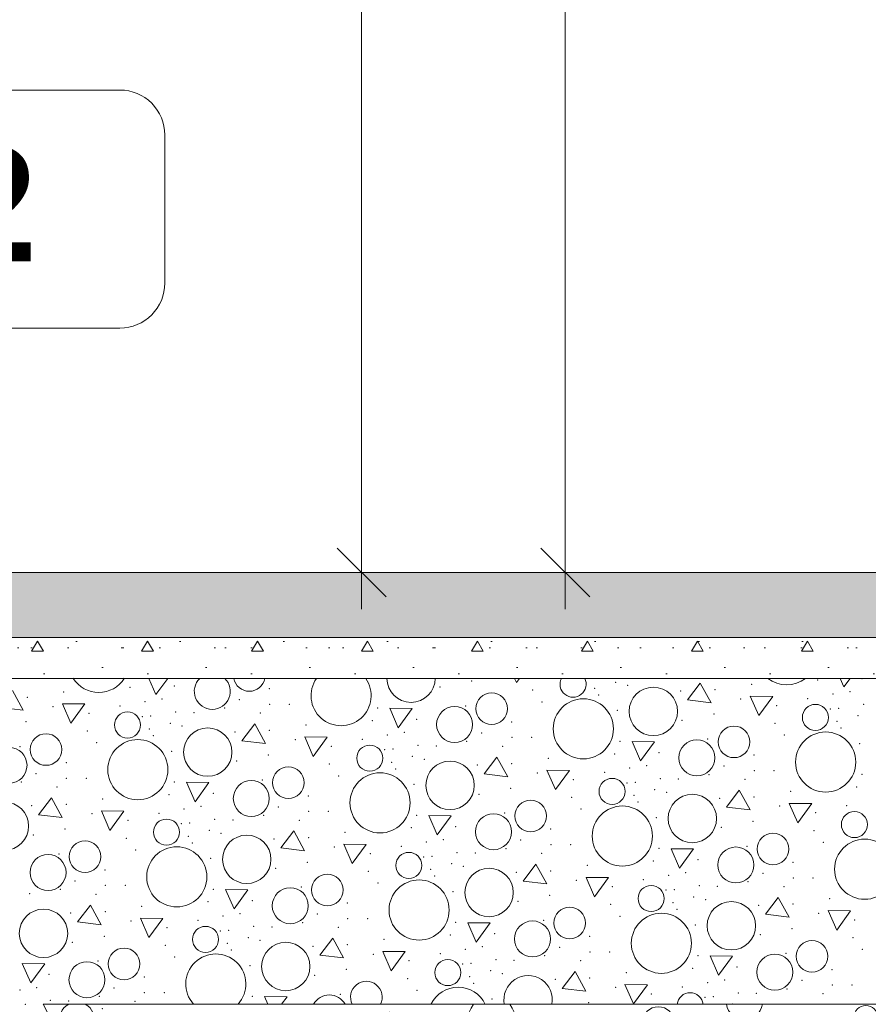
# Model space of a CAD drawing. Header units: millimetres. Extents: x -12989 to 381814, y -50461 to 30884.
# Tile 11 of 111: x 361834 to 362875, y -46511 to -45302. Entities that reach past the tile are written whole.
import ezdxf

# ---------------------------------------------------------------- set-up
doc = ezdxf.new("R2010")
doc.units = ezdxf.units.MM
doc.header["$MEASUREMENT"] = 0
doc.linetypes.add('Wipeout_Contour', pattern=[1000, 0, -1000])
for name, color, linetype in [('A_OZN_ODNOSNIKI', 7, 'Continuous'), ('A_WYPEŁNIENIA RYSUNKI', 7, 'Continuous'), ('Nowe_A__STROPY', 7, 'Continuous'), ('Nowe_A_WYM', 7, 'Continuous')]:
    doc.layers.add(name, color=color, linetype=linetype)
for name, color, linetype, lineweight in [('A_OZN_ODNOSNIKI_Nr_pióra__6', 7, 'Continuous', 13), ('A_OZN_ODNOSNIKI_Nr_pióra__85', 7, 'Continuous', 13), ('A_WYPEŁNIENIA RYSUNKI_Nr_pióra__18', 9, 'Continuous', 13), ('Nowe_A__STROPY_Nr_pióra__69', 7, 'Continuous', 13), ('Nowe_A_WYM_Nr_pióra__1', 7, 'Continuous', 13), ('Nowe_A_WYM_Nr_pióra__45', 7, 'Continuous', 15), ('Nowe_A_WYM_Nr_pióra__85', 7, 'Continuous', 13)]:
    doc.layers.add(name, color=color, linetype=linetype, lineweight=lineweight)
for name, color, linetype, lineweight, true_color in [('A_WYPEŁNIENIA RYSUNKI_Nr_pióra__242', 7, 'Continuous', 13, 0xa7a7a7), ('Nowe_A__STROPY_Nr_pióra__169', 7, 'Continuous', 5, 0x6a6a6a), ('Nowe_A__STROPY_Nr_pióra__178', 7, 'Continuous', 5, 0x6a6a6a)]:
    doc.layers.add(name, color=color, linetype=linetype, lineweight=lineweight, true_color=true_color)
doc.styles.add('STYL_AUTOMATYCZNY_4', font='arial.ttf')
doc.styles.add('STYL_AUTOMATYCZNY_5', font='arial.ttf')
doc.dimstyles.new('STYL_AUTOMATYCZNY__2', dxfattribs={"dimtxt": 139.999998, "dimasz": 57, "dimexe": 0.18, "dimexo": 0.0625, "dimgap": 0, "dimtad": 1, "dimdec": 0, "dimlfac": 0.1, "dimzin": 0, "dimdsep": 46, "dimtxsty": 'STYL_AUTOMATYCZNY_4', "dimblk": 'ARROWHEAD_6', "dimblk1": 'ARROWHEAD_6', "dimblk2": 'ARROWHEAD_6', "dimcen": 0.09, "dimse1": 1, "dimse2": 1, "dimclrd": 7, "dimclre": 7, "dimclrt": 7, "dimadec": 0, "dimazin": 0, "dimtfac": 1, "dimtdec": 4, "dimtmove": 0, "dimatfit": 3, "dimfxl": 0, "dimtolj": 1, "dimtzin": 0, "dimarcsym": 0})

# ---------------------------------------------------------------- blocks, each defined once
blk = doc.blocks.new('*X25', base_point=(363535.4, -45960.6))
at = {"layer": 'Nowe_A__STROPY_Nr_pióra__178', "color": 251, "linetype": 'Continuous', "lineweight": 5, "true_color": 0x6a6a6a}
for p, q in [((361992.3, -46110.6), (362000.9, -46130.4)), ((362000.9, -46130.4), (362015.3, -46110.6)), ((362441.1, -46110.6), (362443.3, -46115.5)), ((362443.3, -46115.5), (362446.9, -46110.6)), ((362840.6, -46110.6), (362845.1, -46121.1)), ((362845.1, -46121.1), (362852.8, -46110.6)), ((362668.9, -46116.3), (362653.2, -46137)), ((362682.1, -46140.5), (362668.9, -46116.3)), ((361837.9, -46149.8), (361824.7, -46125.6)), ((362730.3, -46132.4), (362740.7, -46156.3)), ((362757.8, -46132.7), (362730.3, -46132.4)), ((362740.7, -46156.3), (362757.8, -46132.7)), ((361808.9, -46146.3), (361837.9, -46149.8)), ((361886, -46141.7), (361896.4, -46165.6)), ((361913.5, -46142), (361886, -46141.7)), ((361896.4, -46165.6), (361913.5, -46142)), ((362287.9, -46147.3), (362298.3, -46171.2)), ((362315.4, -46147.6), (362287.9, -46147.3)), ((362653.2, -46137), (362682.1, -46140.5)), ((362298.3, -46171.2), (362315.4, -46147.6)), ((362122.1, -46166.4), (362106.3, -46187.1)), ((362135.2, -46190.5), (362122.1, -46166.4)), ((362183.4, -46182.5), (362193.8, -46206.4)), ((362210.9, -46182.8), (362183.4, -46182.5)), ((362193.8, -46206.4), (362210.9, -46182.8)), ((362106.3, -46187.1), (362135.2, -46190.5)), ((362585.3, -46188.1), (362595.7, -46211.9)), ((362612.8, -46188.3), (362585.3, -46188.1)), ((362595.7, -46211.9), (362612.8, -46188.3)), ((362419.4, -46207.1), (362403.7, -46227.8)), ((362432.6, -46231.3), (362419.4, -46207.1)), ((362403.7, -46227.8), (362432.6, -46231.3)), ((362480.8, -46223.2), (362491.2, -46247.1)), ((362508.3, -46223.5), (362480.8, -46223.2)), ((362491.2, -46247.1), (362508.3, -46223.5)), ((362038.4, -46238.1), (362048.8, -46262)), ((362065.9, -46238.4), (362038.4, -46238.1)), ((362048.8, -46262), (362065.9, -46238.4)), ((362716.8, -46247.9), (362701.1, -46268.6)), ((362730, -46272), (362716.8, -46247.9)), ((361872.6, -46257.2), (361856.8, -46277.9)), ((361885.7, -46281.3), (361872.6, -46257.2)), ((362778.2, -46264), (362788.5, -46287.9)), ((362805.7, -46264.3), (362778.2, -46264)), ((362788.5, -46287.9), (362805.7, -46264.3)), ((361856.8, -46277.9), (361885.7, -46281.3)), ((361933.9, -46273.3), (361944.3, -46297.2)), ((361961.4, -46273.6), (361933.9, -46273.3)), ((361944.3, -46297.2), (361961.4, -46273.6)), ((362335.8, -46278.9), (362346.2, -46302.7)), ((362363.3, -46279.1), (362335.8, -46278.9)), ((362346.2, -46302.7), (362363.3, -46279.1)), ((362701.1, -46268.6), (362730, -46272)), ((362169.9, -46297.9), (362154.2, -46318.7)), ((362183.1, -46322.1), (362169.9, -46297.9)), ((362231.3, -46314.1), (362241.7, -46337.9)), ((362258.8, -46314.3), (362231.3, -46314.1)), ((362241.7, -46337.9), (362258.8, -46314.3)), ((362154.2, -46318.7), (362183.1, -46322.1)), ((362633.1, -46319.6), (362643.5, -46343.5)), ((362660.6, -46319.9), (362633.1, -46319.6)), ((362643.5, -46343.5), (362660.6, -46319.9)), ((362467.3, -46338.7), (362451.6, -46359.4)), ((362480.5, -46362.8), (362467.3, -46338.7)), ((362451.6, -46359.4), (362480.5, -46362.8)), ((362528.7, -46354.8), (362539.1, -46378.7)), ((362556.2, -46355.1), (362528.7, -46354.8)), ((362539.1, -46378.7), (362556.2, -46355.1)), ((362086.3, -46369.7), (362096.7, -46393.5)), ((362113.8, -46370), (362086.3, -46369.7)), ((362096.7, -46393.5), (362113.8, -46370)), ((361920.4, -46388.8), (361904.7, -46409.5)), ((361933.6, -46412.9), (361920.4, -46388.8)), ((362764.7, -46379.4), (362748.9, -46400.1)), ((362777.9, -46403.6), (362764.7, -46379.4)), ((362748.9, -46400.1), (362777.9, -46403.6)), ((362826, -46395.5), (362836.4, -46419.4)), ((362853.5, -46395.8), (362826, -46395.5)), ((362836.4, -46419.4), (362853.5, -46395.8)), ((361904.7, -46409.5), (361933.6, -46412.9)), ((361981.8, -46404.9), (361992.2, -46428.7)), ((362009.3, -46405.1), (361981.8, -46404.9)), ((361992.2, -46428.7), (362009.3, -46405.1)), ((362383.6, -46410.4), (362394, -46434.3)), ((362411.1, -46410.7), (362383.6, -46410.4)), ((362394, -46434.3), (362411.1, -46410.7)), ((362217.8, -46429.5), (362202.1, -46450.2)), ((362231, -46453.6), (362217.8, -46429.5)), ((362279.2, -46445.6), (362289.6, -46469.5)), ((362306.7, -46445.9), (362279.2, -46445.6)), ((362289.6, -46469.5), (362306.7, -46445.9)), ((361836.8, -46460.5), (361847.2, -46484.4)), ((361864.3, -46460.8), (361836.8, -46460.5)), ((361847.2, -46484.4), (361864.3, -46460.8)), ((362202.1, -46450.2), (362231, -46453.6)), ((362681, -46451.2), (362691.4, -46475)), ((362708.5, -46451.4), (362681, -46451.2)), ((362691.4, -46475), (362708.5, -46451.4)), ((362515.2, -46470.3), (362499.4, -46491)), ((362528.4, -46494.4), (362515.2, -46470.3)), ((362499.4, -46491), (362528.4, -46494.4)), ((362576.5, -46486.4), (362586.9, -46510.2)), ((362604, -46486.6), (362576.5, -46486.4)), ((362586.9, -46510.2), (362604, -46486.6)), ((362134.2, -46501.2), (362138.2, -46510.6)), ((362161.7, -46501.5), (362134.2, -46501.2)), ((362155.1, -46510.6), (362161.7, -46501.5))]:
    blk.add_line(p, q, dxfattribs=at)
for centre, radius in [((362611.3, -46151.1), 29.7), ((362412.8, -46147.8), 19.4), ((362367.4, -46167.3), 22.1), ((362525.4, -46172.5), 36.9), ((362810.2, -46158.5), 16), ((361965.9, -46167.8), 16), ((362064.4, -46201.1), 29.7), ((362710.2, -46188.5), 19.4), ((361865.9, -46197.9), 19.4), ((362822.8, -46213.3), 36.9), ((361820.5, -46217.3), 22.1), ((361978.6, -46222.6), 36.9), ((362263.3, -46208.5), 16), ((362664.7, -46208), 22.1), ((362163.3, -46238.6), 19.4), ((362361.8, -46241.9), 29.7), ((362275.9, -46263.4), 36.9), ((362117.9, -46258.1), 22.1), ((362560.7, -46249.3), 16), ((362659.2, -46282.6), 29.7), ((361814.9, -46291.9), 29.7), ((362460.7, -46279.4), 19.4), ((362573.3, -46304.1), 36.9), ((362415.2, -46298.8), 22.1), ((362858.1, -46290), 16), ((362013.8, -46299.3), 16), ((362112.3, -46332.7), 29.7), ((362758.1, -46320.1), 19.4), ((361913.8, -46329.4), 19.4), ((362870.7, -46344.8), 36.9), ((361868.4, -46348.9), 22.1), ((362026.4, -46354.2), 36.9), ((362311.2, -46340.1), 16), ((362712.6, -46339.6), 22.1), ((362211.2, -46370.2), 19.4), ((362409.7, -46373.4), 29.7), ((362323.8, -46394.9), 36.9), ((362608.6, -46380.8), 16), ((362165.7, -46389.6), 22.1), ((362707.1, -46414.2), 29.7), ((361862.8, -46423.5), 29.7), ((362508.6, -46410.9), 19.4), ((362621.2, -46435.7), 36.9), ((362463.1, -46430.4), 22.1), ((362061.7, -46430.9), 16), ((362160.2, -46464.2), 29.7), ((362806, -46451.7), 19.4), ((361961.7, -46461), 19.4), ((362760.5, -46471.1), 22.1), ((361916.2, -46480.4), 22.1), ((362359.1, -46471.7), 16)]:
    blk.add_circle(centre, radius, dxfattribs=at)
for centre, radius, start, end in [((361930.7, -46091), 36.9, 211.9682, 328.0318), ((362070, -46126.5), 22.1, 133.9498, 46.0502), ((362115.4, -46107), 19.4, 190.5251, 349.4749), ((362228.1, -46131.8), 36.9, 144.9352, 35.0648), ((362313.9, -46110.3), 29.7, 180.514, 359.486), ((362512.8, -46117.7), 16, 153.4977, 26.5023), ((362774.9, -46081.7), 36.9, 231.4266, 308.5734), ((362074.3, -46485.7), 36.9, 317.6368, 222.3632), ((362259.1, -46501.7), 19.4, 332.7827, 207.2173), ((362457.6, -46505), 29.7, 349.132, 190.868), ((362371.7, -46526.5), 36.9, 25.4754, 154.5246), ((362656.5, -46512.4), 16, 6.4947, 173.5053), ((362213.6, -46521.2), 22.1, 28.6214, 151.3786)]:
    blk.add_arc(centre, radius, start, end, dxfattribs=at)
for p in [(362867.6, -46110.8), (362867.6, -46110.8), (361968.9, -46121.7), (362023.4, -46120.1), (362023.4, -46120.1), (362140.2, -46123.3), (362349.4, -46121.3), (362388.4, -46113.8), (362539.5, -46122.7), (362565.2, -46115.6), (362579.8, -46119), (362731.9, -46117.9), (362813.2, -46112.4), (361842.8, -46133.7), (361887.6, -46127.2), (362463.3, -46125), (362544.4, -46130.9), (362644.8, -46126.1), (362687.1, -46124.4), (362800.9, -46135.3), (362831.8, -46129.9), (362852.6, -46126.7), (361874.4, -46145.2), (361956.6, -46144.6), (361987.5, -46139.2), (362008.3, -46136.1), (362085, -46147.1), (362103.2, -46136.7), (362140.5, -46142.3), (362164.7, -46142.3), (362272.9, -46147), (362380.8, -46144.4), (362474.8, -46139.5), (362718.6, -46135.9), (362762.8, -46144), (362838.7, -46147.4), (362869.4, -46142.6), (361918.5, -46153.3), (361984.1, -46157.5), (361994.4, -46156.7), (362025.1, -46152), (362047.4, -46152.7), (362129, -46153.1), (362567.2, -46150), (362685.7, -46154.5), (362828.4, -46148.1), (362862.6, -46156.3), (361841.5, -46163.9), (362018.3, -46165.7), (362032.9, -46169.1), (362185, -46167.9), (362266.3, -46162.5), (362320.7, -46160.9), (362320.7, -46160.9), (362437.5, -46164), (362646.7, -46162.1), (362760.7, -46165.8), (362836.9, -46163.5), (362841.8, -46171.6), (361916.5, -46175.1), (361992.6, -46172.8), (361997.5, -46180.9), (362097.9, -46176.2), (362140.2, -46174.5), (362284.9, -46180), (362305.7, -46176.8), (362400.6, -46177.5), (362437.9, -46183.1), (362462.1, -46183.1), (362772.2, -46180.2), (361833.9, -46194.4), (361927.9, -46189.5), (362171.8, -46186), (362215.9, -46194.1), (362254, -46185.4), (362322.5, -46192.7), (362344.8, -46193.4), (362382.4, -46187.9), (362426.4, -46193.8), (362570.2, -46187.7), (362678.2, -46185.1), (362864.6, -46190.8), (362020.3, -46200.1), (362138.9, -46204.6), (362281.5, -46198.2), (362291.8, -46197.4), (362315.7, -46206.4), (362563.7, -46203.2), (362618.1, -46201.6), (362618.1, -46201.6), (362734.9, -46204.8), (361890.7, -46214.1), (362099.9, -46212.1), (362213.8, -46215.8), (362290, -46213.5), (362330.3, -46209.8), (362395.3, -46216.9), (362437.6, -46215.2), (362482.4, -46208.7), (362603.1, -46217.6), (362698, -46218.2), (361853.7, -46227.5), (362225.3, -46230.3), (362294.9, -46221.7), (362469.1, -46226.7), (362551.4, -46226.1), (362582.3, -46220.7), (362679.8, -46228.6), (362735.2, -46223.8), (362759.4, -46223.8), (362867.6, -46228.5), (361835.5, -46237.9), (361879.5, -46243.9), (361891, -46233.1), (361915.2, -46233.1), (362023.4, -46237.8), (362131.3, -46235.2), (362317.7, -46240.8), (362513.3, -46234.8), (362578.9, -46239), (362589.2, -46238.2), (362619.9, -46233.5), (362642.2, -46234.2), (362723.8, -46234.6), (362861, -46244), (362016.8, -46253.3), (362071.2, -46251.7), (362071.2, -46251.7), (362188, -46254.9), (362397.2, -46252.9), (362436.2, -46245.4), (362587.4, -46254.3), (362613.1, -46247.1), (362627.7, -46250.6), (362734.9, -46256), (362779.8, -46249.4), (361848.4, -46267), (361890.7, -46265.3), (361935.5, -46258.7), (362056.2, -46267.6), (362151.1, -46268.3), (362511.2, -46256.6), (362592.3, -46262.4), (362692.6, -46257.7), (362766.5, -46267.4), (362848.7, -46266.9), (361922.3, -46276.8), (362004.5, -46276.2), (362035.4, -46270.8), (362132.9, -46278.7), (362188.4, -46273.9), (362212.6, -46273.9), (362320.7, -46278.5), (362428.7, -46275.9), (362522.7, -46271), (362810.6, -46275.6), (361966.4, -46284.9), (362032, -46289), (362042.3, -46288.2), (362073, -46283.5), (362095.3, -46284.2), (362176.9, -46284.7), (362368.6, -46292.4), (362368.6, -46292.4), (362615.1, -46281.6), (362733.6, -46286.1), (361850.4, -46302.9), (361889.4, -46295.4), (362040.5, -46304.3), (362066.2, -46297.2), (362080.8, -46300.6), (362232.9, -46299.5), (362314.2, -46294), (362485.4, -46295.6), (362694.6, -46293.6), (362808.6, -46297.3), (361964.3, -46306.7), (362045.4, -46312.5), (362145.8, -46307.7), (362188.1, -46306), (362332.8, -46311.6), (362353.6, -46308.4), (362448.5, -46309), (362485.7, -46314.6), (362509.9, -46314.6), (362726.1, -46316.7), (362820.1, -46311.8), (361881.8, -46326), (361975.8, -46321.1), (362219.6, -46317.5), (362263.8, -46325.6), (362301.9, -46316.9), (362370.4, -46324.3), (362392.7, -46325), (362430.3, -46319.4), (362474.3, -46325.4), (362618.1, -46319.3), (362068.2, -46331.6), (362186.7, -46336.2), (362329.4, -46329.8), (362339.7, -46329), (362363.6, -46338), (362530.3, -46340.2), (362611.5, -46334.8), (362666, -46333.2), (362666, -46333.2), (362782.8, -46336.4), (361938.5, -46345.7), (362147.7, -46343.7), (362261.7, -46347.4), (362337.9, -46345.1), (362378.2, -46341.4), (362443.2, -46348.5), (362485.4, -46346.8), (362630.1, -46352.3), (362651, -46349.1), (362745.9, -46349.8), (361901.6, -46359.1), (361938.9, -46364.7), (361963.1, -46364.7), (362273.2, -46361.8), (362342.8, -46353.3), (362517, -46358.3), (362599.2, -46357.7), (362667.8, -46365), (362727.6, -46360.2), (362783.1, -46355.4), (362807.3, -46355.4), (361845.8, -46375), (361883.4, -46369.5), (361927.4, -46375.5), (362071.2, -46369.3), (362179.2, -46366.7), (362365.6, -46372.4), (362484.1, -46376.9), (362561.1, -46366.4), (362626.8, -46370.5), (362637, -46369.7), (362690, -46365.7), (362771.6, -46366.2), (362064.7, -46384.8), (362119.1, -46383.2), (362119.1, -46383.2), (362235.9, -46386.4), (362445.1, -46384.4), (362559.1, -46388.1), (362635.3, -46385.8), (362661, -46378.7), (362675.6, -46382.1), (362740.5, -46389.2), (362782.8, -46387.5), (362827.7, -46381), (361896.3, -46398.5), (361938.6, -46396.8), (361983.4, -46390.3), (362104.1, -46399.2), (362199, -46399.9), (362640.2, -46394), (362814.4, -46399), (361970.2, -46408.3), (362052.4, -46407.7), (362083.3, -46402.4), (362180.8, -46410.2), (362236.2, -46405.4), (362260.5, -46405.4), (362368.6, -46410.1), (362476.6, -46407.5), (362570.6, -46402.6), (362663, -46413.1), (362858.5, -46407.1), (362014.3, -46416.4), (362079.9, -46420.6), (362090.2, -46419.8), (362120.9, -46415.1), (362143.2, -46415.8), (362224.8, -46416.2), (362416.5, -46424), (362416.5, -46424), (362742.5, -46425.2), (362781.5, -46417.7), (361898.2, -46434.5), (361937.3, -46427), (362088.4, -46435.9), (362114.1, -46428.8), (362128.7, -46432.2), (362280.8, -46431), (362362, -46425.6), (362533.3, -46427.2), (362856.5, -46428.9), (362012.2, -46438.2), (362093.3, -46444.1), (362193.7, -46439.3), (362235.9, -46437.6), (362267.5, -46449.1), (362349.7, -46448.5), (362380.6, -46443.1), (362401.5, -46439.9), (362496.4, -46440.6), (362533.6, -46446.2), (362557.8, -46446.2), (362774, -46448.2), (362868, -46443.3), (361929.7, -46457.5), (362023.7, -46452.7), (362311.6, -46457.2), (362377.3, -46461.3), (362387.5, -46460.5), (362418.3, -46455.8), (362440.5, -46456.5), (362478.1, -46451), (362522.1, -46457), (362666, -46450.8), (362116.1, -46463.2), (362234.6, -46467.7), (362411.5, -46469.5), (362426.1, -46472.9), (362578.2, -46471.8), (362659.4, -46466.3), (362713.9, -46464.7), (362713.9, -46464.7), (362830.7, -46467.9), (361869.6, -46474), (361869.6, -46474), (361986.4, -46477.2), (362195.6, -46475.2), (362309.6, -46479), (362385.8, -46476.6), (362390.7, -46484.8), (362491, -46480), (362533.3, -46478.3), (362678, -46483.9), (362698.9, -46480.7), (362793.8, -46481.3), (361833.8, -46493.2), (361854.6, -46490), (361949.5, -46490.7), (361986.7, -46496.2), (362011, -46496.2), (362321.1, -46493.4), (362564.9, -46489.8), (362609, -46497.9), (362647.1, -46489.2), (362715.7, -46496.6), (362737.9, -46497.3), (362775.5, -46491.7), (362819.5, -46497.7), (362831, -46486.9), (362855.2, -46486.9), (361871.4, -46505.9), (361893.7, -46506.6), (361931.3, -46501), (361975.3, -46507), (362119.1, -46500.9), (362227.1, -46498.3), (362413.5, -46503.9), (362532, -46508.5), (362674.6, -46502.1), (362684.9, -46501.3), (361840.7, -46510.6), (362708.8, -46510.3)]:
    blk.add_point(p, dxfattribs=at)
blk = doc.blocks.new('ElemPrzekroju_14_1', base_point=(363535.4, -45960.6))
at = {"layer": 'Nowe_A__STROPY_Nr_pióra__169', "linetype": 'Continuous', "lineweight": 0, "true_color": 0x1a1a1a}
blk.add_hatch(color=250, dxfattribs=at).paths.add_polyline_path([(360751.7, -46060.6), (363538.5, -46060.6), (363538.5, -45980.6), (360751.7, -45980.6)])
at = {"layer": 'Nowe_A__STROPY_Nr_pióra__69', "color": 7, "linetype": 'Continuous', "lineweight": 13}
blk.add_line((363538.5, -45980.6), (360751.7, -45980.6), dxfattribs=at)
at = {"color": 254, "linetype": 'Wipeout_Contour', "lineweight": 0, "ltscale": 1460262.848724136}
blk.add_wipeout([(360751.7, -46110.6), (363538.5, -46110.6), (363538.5, -46060.6), (360751.7, -46060.6)], dxfattribs=at).dxf.layer = 'Nowe_A__STROPY'
at = {"layer": 'Nowe_A__STROPY_Nr_pióra__178', "linetype": 'Continuous', "lineweight": 5, "true_color": 0x6a6a6a}
h = blk.add_hatch(dxfattribs=at)
h.set_pattern_fill('Chudy_beton_B15_I_WSC_0001', color=251, style=0, pattern_type=2)
h.set_pattern_definition([(0, (363535.4, -45960.6), (0, 233.827), [14.625, -120.375]), (0, (363602.9, -45843.68), (0, 233.827), [14.625, -120.375]), (60, (363535.4, -45960.6), (-202.5, 116.913), [14.625, -120.375]), (60, (363670.4, -45960.6), (-202.5, 116.913), [14.625, -120.375]), (120, (363550.03, -45960.6), (202.5, 116.913), [14.625, -120.375]), (120, (363685.03, -45960.6), (202.5, 116.913), [14.625, -120.375]), (0, (363535.404, -45938.09), (0, 45), [0, -45, 0, -67.5]), (45, (363557.904, -45938.09), (-31.8198, 31.8198), [0, -33.75, 0, -56.25])])
h.paths.add_polyline_path([(360751.7, -46110.6), (363538.5, -46110.6), (363538.5, -46060.6), (360751.7, -46060.6)])
at = {"layer": 'Nowe_A__STROPY_Nr_pióra__69', "color": 7, "linetype": 'Continuous', "lineweight": 13}
blk.add_line((363538.5, -46060.6), (360751.7, -46060.6), dxfattribs=at)
at = {"color": 254, "linetype": 'Wipeout_Contour', "lineweight": 0, "ltscale": 1460376.950872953}
blk.add_wipeout([(360751.7, -46510.6), (363538.5, -46510.6), (363538.5, -46110.6), (360751.7, -46110.6)], dxfattribs=at).dxf.layer = 'Nowe_A__STROPY'
at = {"layer": 'Nowe_A__STROPY_Nr_pióra__69', "color": 7, "linetype": 'Continuous', "lineweight": 13}
blk.add_line((363538.5, -46110.6), (360751.7, -46110.6), dxfattribs=at)
at = {"layer": 'Nowe_A__STROPY', "lineweight": 0}
blk.add_blockref('*X25', (363535.4, -45960.6), dxfattribs=at)
blk = doc.blocks.new('*X169', base_point=(363535.4, -45960.6))
at = {"layer": 'A_WYPEŁNIENIA RYSUNKI_Nr_pióra__242', "color": 253, "linetype": 'Continuous', "lineweight": 13, "true_color": 0xa7a7a7}
for centre, radius in [((362617.4, -46533), 19.5), ((362872.1, -46526.6), 14.6), ((363102.8, -46559.5), 22.3), ((362025, -46570.9), 22.3), ((362792.6, -46581.2), 28.8), ((363361.4, -46569.1), 20.8), ((362283.6, -46580.5), 20.8), ((362997.1, -46585.2), 19.5), ((363251.8, -46578.9), 14.6), ((362173.9, -46590.3), 14.6), ((363482.5, -46611.7), 22.3), ((362404.6, -46623.1), 22.3), ((363172.2, -46633.5), 28.8), ((362094.4, -46644.9), 28.8), ((362663.2, -46632.8), 20.8), ((363376.7, -46637.5), 19.5), ((362298.9, -46648.9), 19.5), ((362553.6, -46642.5), 14.6), ((362784.3, -46675.4), 22.3), ((363042.9, -46685), 20.8), ((362474.1, -46697.2), 28.8), ((362678.6, -46701.1), 19.5), ((362933.3, -46694.8), 14.6), ((363164, -46727.6), 22.3), ((362086.2, -46739), 22.3), ((362853.8, -46749.4), 28.8), ((363422.6, -46737.2), 20.8), ((362344.8, -46748.7), 20.8), ((363058.3, -46753.4), 19.5), ((363313, -46747), 14.6), ((362235.1, -46758.4), 14.6), ((362465.8, -46791.3), 22.3), ((363233.5, -46801.7), 28.8), ((362155.6, -46813.1), 28.8), ((362724.4, -46800.9), 20.8), ((363437.9, -46805.6), 19.5), ((362360.1, -46817), 19.5), ((362614.8, -46810.7), 14.6), ((362845.5, -46843.5), 22.3), ((363104.1, -46853.2), 20.8), ((362535.3, -46865.3), 28.8), ((362994.5, -46862.9), 14.6), ((362739.8, -46869.3), 19.5), ((363225.2, -46895.8), 22.3), ((363483.8, -46905.4), 20.8), ((362147.4, -46907.2), 22.3), ((362406, -46916.8), 20.8), ((362915, -46917.6), 28.8), ((363119.5, -46921.5), 19.5), ((363374.2, -46915.2), 14.6), ((362296.4, -46926.6), 14.6), ((362527, -46959.5), 22.3), ((363294.7, -46969.8), 28.8), ((362216.8, -46981.2), 28.8), ((362785.6, -46969.1), 20.8), ((363499.2, -46973.8), 19.5), ((362421.3, -46985.2), 19.5), ((362676, -46978.9), 14.6), ((362906.7, -47011.7), 22.3), ((362596.5, -47033.5), 28.8), ((363165.3, -47021.3), 20.8), ((363055.7, -47031.1), 14.6), ((362801, -47037.5), 19.5), ((363286.4, -47063.9), 22.3), ((362208.6, -47075.4), 22.3), ((362467.2, -47085), 20.8), ((362976.2, -47085.7), 28.8), ((363180.7, -47089.7), 19.5), ((363435.4, -47083.4), 14.6), ((362357.6, -47094.8), 14.6), ((362588.3, -47127.6), 22.3), ((363355.9, -47138), 28.8), ((362278, -47149.4), 28.8), ((362846.9, -47137.2), 20.8), ((362482.5, -47153.4), 19.5), ((362737.2, -47147), 14.6), ((362967.9, -47179.9), 22.3), ((362657.7, -47201.6), 28.8), ((363226.5, -47189.5), 20.8), ((362862.2, -47205.6), 19.5), ((363116.9, -47199.3), 14.6), ((363347.6, -47232.1), 22.3)]:
    blk.add_circle(centre, radius, dxfattribs=at)
for centre, radius, start, end in [((361903.9, -46528.3), 20.8, 121.8786, 58.1214), ((362412.9, -46529), 28.8, 140.2251, 39.7749), ((362723.1, -46507.2), 22.3, 188.7475, 351.2525), ((362981.7, -46516.8), 20.8, 162.532, 17.468), ((363490.7, -46517.6), 28.8, 165.9531, 14.0469), ((361919.2, -46596.6), 19.5, 261.1951, 152.9946), ((363551.9, -46685.7), 28.8, 117.83, 242.17), ((361965.1, -46696.4), 20.8, 277.9395, 136.2502), ((361980.4, -46764.8), 19.5, 330.1769, 84.0128), ((363543.7, -46779.9), 22.3, 103.4484, 256.5516), ((362026.3, -46864.6), 20.8, 344.3616, 69.8281), ((363545, -47073.6), 20.8, 108.2278, 251.7722), ((362269.8, -47243.5), 22.3, 309.9393, 230.0607), ((362528.4, -47253.2), 20.8, 339.0599, 200.9401), ((363037.4, -47253.9), 28.8, 346.5344, 193.4656), ((363241.9, -47257.9), 19.5, 351.9911, 188.0089), ((363496.6, -47251.5), 14.6, 321.4632, 218.5368), ((362418.8, -47262.9), 14.6, 9.2508, 170.7492)]:
    blk.add_arc(centre, radius, start, end, dxfattribs=at)
for p in [(361934.9, -46515.9), (362287.4, -46520.6), (362352.3, -46520.7), (362352.3, -46520.7), (362769.2, -46521.5), (363043.9, -46516.2), (363061.8, -46517.8), (363259.6, -46516.3), (361966, -46527.6), (361984, -46529.2), (362181.7, -46527.7), (362504.1, -46524.8), (363016.4, -46523.3), (363021.7, -46531.1), (363201.3, -46524.8), (363310.4, -46524.6), (363534, -46530.9), (361938.6, -46534.7), (361943.9, -46542.5), (362123.4, -46536.2), (362232.5, -46536), (362456.1, -46542.3), (362932.3, -46545.1), (363509.2, -46541.5), (362431.4, -46552.9), (362535, -46546.6), (362669.7, -46554.8), (363392.5, -46556.8), (362314.6, -46568.2), (363423.5, -46568.5), (363441.5, -46570), (362345.7, -46579.9), (362363.7, -46581.4), (362561.4, -46579.9), (362667.1, -46572.8), (362732, -46572.9), (362732, -46572.9), (362883.8, -46577.1), (363148.8, -46573.7), (363396.1, -46575.6), (362071, -46585.2), (362318.3, -46587), (362503.1, -46588.4), (362612.2, -46588.3), (362835.8, -46594.5), (363401.4, -46583.3), (362323.5, -46594.7), (362811, -46605.1), (362914.7, -46598.9), (363312, -46597.4), (361971.5, -46618.5), (362234.1, -46608.8), (363049.4, -46607.1), (362694.3, -46620.4), (363046.8, -46625.1), (363111.6, -46625.2), (363111.6, -46625.2), (363263.5, -46629.3), (363528.5, -46626), (361968.9, -46636.5), (362033.8, -46636.6), (362033.8, -46636.6), (362185.7, -46640.7), (362450.7, -46637.4), (362697.9, -46639.2), (362725.4, -46632.1), (362743.3, -46633.7), (362882.8, -46640.7), (362941.1, -46632.2), (362991.9, -46640.5), (362703.2, -46647), (363215.5, -46646.8), (363294.3, -46651.1), (362137.7, -46658.2), (362216.5, -46662.6), (362613.8, -46661), (363190.7, -46657.4), (363429.1, -46659.3), (362112.9, -46668.8), (362351.2, -46670.8), (363074, -46672.7), (363426.4, -46677.3), (363491.3, -46677.4), (363491.3, -46677.4), (361996.1, -46684.1), (362348.6, -46688.8), (362413.5, -46688.8), (362413.5, -46688.8), (362830.4, -46689.7), (363105.1, -46684.4), (363123, -46685.9), (363320.8, -46684.4), (361999.8, -46702.9), (362027.2, -46695.8), (362045.2, -46697.4), (362242.9, -46695.9), (362565.3, -46693), (363077.6, -46691.5), (363082.9, -46699.2), (363262.5, -46692.9), (363371.6, -46692.8), (362005.1, -46710.6), (362184.6, -46704.4), (362293.8, -46704.2), (362517.3, -46710.4), (362596.2, -46714.8), (362993.5, -46713.3), (362492.6, -46721), (362730.9, -46723), (363453.7, -46724.9), (362375.8, -46736.4), (363484.8, -46736.6), (363502.7, -46738.2), (362406.9, -46748), (362424.9, -46749.6), (362622.6, -46748.1), (362728.3, -46741), (362793.2, -46741.1), (362793.2, -46741.1), (362945, -46745.2), (363210.1, -46741.9), (363457.3, -46743.7), (363462.6, -46751.5), (362132.2, -46753.3), (362379.5, -46755.2), (362384.8, -46762.9), (362564.3, -46756.6), (362673.4, -46756.5), (362897, -46762.7), (362872.3, -46773.3), (362975.9, -46767), (363110.6, -46775.2), (363373.2, -46765.5), (362032.7, -46786.7), (362295.3, -46776.9), (362755.5, -46788.6), (363108, -46793.3), (363172.8, -46793.3), (363172.8, -46793.3), (363324.7, -46797.5), (362030.1, -46804.7), (362095, -46804.7), (362095, -46804.7), (362246.9, -46808.9), (362511.9, -46805.6), (362759.2, -46807.4), (362786.6, -46800.3), (362804.5, -46801.9), (362944, -46808.9), (363002.3, -46800.4), (363053.1, -46808.7), (362764.4, -46815.1), (363276.7, -46814.9), (363355.5, -46819.3), (362198.9, -46826.4), (362277.7, -46830.7), (362675, -46829.2), (363251.9, -46825.5), (363490.3, -46827.5), (362174.1, -46836.9), (362412.4, -46838.9), (363135.2, -46840.9), (363487.6, -46845.5), (362057.4, -46852.3), (362409.8, -46856.9), (362474.7, -46857), (362474.7, -46857), (362891.6, -46857.8), (363138.8, -46859.7), (363166.3, -46852.5), (363184.2, -46854.1), (363382, -46852.6), (362061, -46871.1), (362088.4, -46864), (362106.4, -46865.5), (362245.9, -46872.5), (362304.1, -46864), (362355, -46872.4), (362626.6, -46861.1), (363144.1, -46867.4), (363323.7, -46861.1), (363432.8, -46861), (362066.3, -46878.8), (362578.5, -46878.6), (362657.4, -46883), (363054.7, -46881.4), (362553.8, -46889.2), (362792.1, -46891.2), (363514.9, -46893.1), (362437, -46904.5), (362468.1, -46916.2), (362486.1, -46917.8), (362683.8, -46916.3), (362789.5, -46909.2), (362854.4, -46909.2), (362854.4, -46909.2), (363006.2, -46913.4), (363271.3, -46910.1), (363518.5, -46911.9), (363523.8, -46919.6), (362193.4, -46921.5), (362440.7, -46923.3), (362446, -46931), (362625.5, -46924.8), (362734.6, -46924.6), (362958.2, -46930.9), (362933.5, -46941.4), (363037.1, -46935.2), (363171.8, -46943.4), (363434.4, -46933.7), (362094, -46954.8), (362356.5, -46945.1), (362816.7, -46956.8), (362847.8, -46968.5), (363063.5, -46968.5), (363169.2, -46961.4), (363234, -46961.5), (363234, -46961.5), (363385.9, -46965.6), (362156.2, -46972.9), (362156.2, -46972.9), (362308.1, -46977.1), (362573.1, -46973.7), (362820.4, -46975.6), (362865.7, -46970), (363005.2, -46977), (363114.3, -46976.9), (362825.6, -46983.3), (363337.9, -46983.1), (363416.8, -46987.5), (362235.3, -47005.1), (362260.1, -46994.5), (362338.9, -46998.9), (362736.2, -46997.4), (363313.1, -46993.7), (362473.6, -47007.1), (363196.4, -47009), (362471, -47025.1), (362535.9, -47025.1), (362535.9, -47025.1), (362687.8, -47029.3), (362952.8, -47026), (363200, -47027.8), (363227.5, -47020.7), (363245.4, -47022.3), (363384.9, -47029.3), (363443.2, -47020.8), (363494, -47029.1), (362149.6, -47032.1), (362167.6, -47033.7), (362307.1, -47040.7), (362365.3, -47032.2), (362416.2, -47040.5), (363205.3, -47035.5), (362639.7, -47046.8), (362718.6, -47051.1), (363115.9, -47049.6), (362615, -47057.4), (362853.3, -47059.3), (362498.2, -47072.7), (362850.7, -47077.3), (362915.6, -47077.4), (362915.6, -47077.4), (362254.6, -47089.7), (362529.3, -47084.4), (362547.3, -47085.9), (362745, -47084.4), (363067.4, -47081.5), (363332.5, -47078.2), (362501.9, -47091.5), (362507.2, -47099.2), (362686.7, -47092.9), (362795.9, -47092.8), (363019.4, -47099), (363495.6, -47101.8), (362417.8, -47113.3), (362994.7, -47109.6), (363098.3, -47103.4), (363233, -47111.6), (362877.9, -47124.9), (362909, -47136.6), (362927, -47138.2), (363124.7, -47136.7), (363230.4, -47129.6), (363295.3, -47129.6), (363295.3, -47129.6), (363447.1, -47133.8), (362217.4, -47141.1), (362217.4, -47141.1), (362369.3, -47145.2), (362634.3, -47141.9), (362881.6, -47143.7), (363066.4, -47145.2), (363175.5, -47145), (362886.8, -47151.5), (363374.3, -47161.9), (363399.1, -47151.3), (363478, -47155.6), (362296.5, -47173.3), (362321.3, -47162.7), (362400.1, -47167), (362797.4, -47165.5), (362534.8, -47175.2), (363257.6, -47177.2), (362532.2, -47193.3), (362597.1, -47193.3), (362597.1, -47193.3), (362749, -47197.5), (363014, -47194.1), (363261.2, -47196), (363288.7, -47188.9), (363306.6, -47190.4), (363446.1, -47197.4), (363504.4, -47188.9), (362228.8, -47201.9), (362368.3, -47208.8), (362426.6, -47200.3), (362477.4, -47208.7), (363266.5, -47203.7), (362701, -47214.9), (362779.8, -47219.3), (363177.1, -47217.8), (362676.2, -47225.5), (362914.5, -47227.5), (362559.4, -47240.8), (362911.9, -47245.5), (362976.8, -47245.6), (362976.8, -47245.6), (363393.7, -47246.4), (362315.8, -47257.8), (362590.5, -47252.5), (362608.5, -47254.1), (362806.2, -47252.6), (363128.6, -47249.7), (362563.1, -47259.6)]:
    blk.add_point(p, dxfattribs=at)
blk = doc.blocks.new('Wypełnienie_5_1', base_point=(363535.4, -45960.6))
at = {"color": 254, "linetype": 'Wipeout_Contour', "lineweight": 0, "ltscale": 1463254.160319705}
blk.add_wipeout([(361862.3, -46510.6), (362246, -47260.6), (363538.5, -47260.6), (363538.5, -46510.6)], dxfattribs=at).dxf.layer = 'A_WYPEŁNIENIA RYSUNKI'
at = {"layer": 'A_WYPEŁNIENIA RYSUNKI_Nr_pióra__18', "color": 9, "linetype": 'Continuous', "lineweight": 13, "flags": 128}
blk.add_lwpolyline([(361862.3, -46510.6), (363538.5, -46510.6), (363538.5, -47260.6), (362246, -47260.6)], close=True, dxfattribs=at)
at = {"layer": 'A_WYPEŁNIENIA RYSUNKI_Nr_pióra__242', "color": 253, "linetype": 'Continuous', "lineweight": 13, "true_color": 0xa7a7a7}
blk.add_blockref('*X169', (363535.4, -45960.6), dxfattribs=at)
blk = doc.blocks.new('*D186', base_point=(363535.4, -45960.6))
at = {"layer": 'Nowe_A_WYM_Nr_pióra__45', "color": 7, "linetype": 'Continuous', "lineweight": 15}
for p, q in [((362473.3, -43750.6), (362533.3, -43810.6)), ((362473.3, -45950.6), (362533.3, -46010.6))]:
    blk.add_line(p, q, dxfattribs=at)
at = {"layer": 'Nowe_A_WYM_Nr_pióra__85', "color": 7, "linetype": 'Continuous', "lineweight": 13}
for p, q in [((362559.5, -43780.6), (362447, -43780.6)), ((362503.3, -45980.6), (362503.3, -43780.6)), ((362559.5, -45980.6), (362447, -45980.6)), ((362503.3, -46025.6), (362503.3, -45980.6))]:
    blk.add_line(p, q, dxfattribs=at)
at = {"layer": 'Nowe_A_WYM_Nr_pióra__1', "color": 7, "lineweight": 13, "insert": (362475.3, -45040.8), "char_height": 140, "attachment_point": 7, "rotation": 90, "style": 'STYL_AUTOMATYCZNY_4'}
blk.add_mtext('\\A1;{\\pql;\\fArial|b0|i0|c238|p0;\\W1.000000;220}', dxfattribs=at)
blk = doc.blocks.new('ARROWHEAD_6')
at = {"color": 0, "linetype": 'Continuous', "lineweight": 0}
for p, q in [((-0.5, -0.5), (0.5, 0.5)), ((0, 0), (-1, 0))]:
    blk.add_line(p, q, dxfattribs=at)
blk = doc.blocks.new('*D198', base_point=(363535.4, -45960.6))
at = {"layer": 'Nowe_A_WYM_Nr_pióra__45', "color": 7, "linetype": 'Continuous', "lineweight": 15}
for p, q in [((362283.3, -37900.7), (362223.3, -37840.7)), ((362223.3, -45950.6), (362283.3, -46010.6))]:
    blk.add_line(p, q, dxfattribs=at)
at = {"layer": 'Nowe_A_WYM_Nr_pióra__85', "color": 7, "linetype": 'Continuous', "lineweight": 13}
for p, q in [((362253.3, -37870.7), (362253.3, -37825.7)), ((362309.5, -37870.7), (362197, -37870.7)), ((362253.3, -45980.6), (362253.3, -37870.7)), ((362309.5, -45980.6), (362197, -45980.6)), ((362253.3, -46025.6), (362253.3, -45980.6))]:
    blk.add_line(p, q, dxfattribs=at)
at = {"layer": 'Nowe_A_WYM_Nr_pióra__1', "color": 7, "lineweight": 13, "insert": (362225.3, -42078.7), "char_height": 140, "attachment_point": 7, "rotation": 90, "style": 'STYL_AUTOMATYCZNY_4'}
blk.add_mtext('\\A1;{\\pql;\\fArial|b0|i0|c238|p0;\\W1.000000;811}', dxfattribs=at)
blk = doc.blocks.new('Etykieta_7_1', base_point=(361726.6, -45980.6))
at = {"color": 254, "linetype": 'Wipeout_Contour', "lineweight": 0, "ltscale": 8749952.510629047}
blk.add_wipeout([(361496.6, -45680.6), (361956.7, -45680.6), (361956.7, -45680.6), (361984.2, -45673.2), (362004.3, -45653.1), (362011.7, -45625.6), (362011.7, -45625.6), (362011.7, -45443.6), (362011.7, -45443.6), (362004.3, -45416.1), (361984.2, -45396), (361956.7, -45388.6), (361956.7, -45388.6), (361496.6, -45388.6), (361496.6, -45388.6), (361469.1, -45396), (361448.9, -45416.1), (361441.6, -45443.6), (361441.6, -45443.6), (361441.6, -45625.6), (361441.6, -45625.6), (361448.9, -45653.1), (361469.1, -45673.2)], dxfattribs=at).dxf.layer = 'A_OZN_ODNOSNIKI'
at = {"layer": 'A_OZN_ODNOSNIKI_Nr_pióra__85', "color": 7, "linetype": 'Continuous', "lineweight": 13}
for p, q in [((361726.6, -45681.1), (361726.6, -45680.6)), ((361726.6, -46280.1), (361726.6, -45681.1))]:
    blk.add_line(p, q, dxfattribs=at)
at = {"layer": 'A_OZN_ODNOSNIKI_Nr_pióra__85', "color": 7, "linetype": 'Continuous', "lineweight": 13, "flags": 128}
blk.add_lwpolyline([(361496.6, -45680.6, -0.414214), (361441.6, -45625.6), (361441.6, -45443.6, -0.414214), (361496.6, -45388.6), (361956.7, -45388.6, -0.414214), (362011.7, -45443.6), (362011.7, -45625.6, -0.414214), (361956.7, -45680.6)], format="xyb", close=True, dxfattribs=at)
at = {"layer": 'A_OZN_ODNOSNIKI_Nr_pióra__6', "color": 7, "lineweight": 13, "insert": (361550.6, -45458.6), "char_height": 140, "attachment_point": 1, "style": 'STYL_AUTOMATYCZNY_5'}
blk.add_mtext('\\A1;{\\pql;\\pt0,6000;\\fArial|b1|i0|c238|p0;\\W1.000000;P-2\\fArial|b1|i0|c238|p0;\\W1.000000;\\A1{\\H.66x;\\S^  ;}\\fArial|b1|i0|c238|p0;\\W1.000000;\\fArial|b1|i0|c238|p0;\\W1.000000;\\A1{\\H.66x;\\S^  ;}\\fArial|b1|i0|c238|p0;\\W1.000000; \\fArial|b1|i0|c238|p0;\\W1.000000;\\fArial|b1|i0|c238|p0;\\W1.000000;\\fArial|b1|i0|c238|p0;\\W1.000000;\\fArial|b1|i0|c238|p0;\\W1.000000;\\fArial|b1|i0|c238|p0;\\W1.000000;\\fArial|b1|i0|c238|p0;\\W1.000000;\\fArial|b1|i0|c238|p0;\\W1.000000;\\fArial|b1|i0|c238|p0;\\W1.000000;\\fArial|b1|i0|c238|p0;\\W1.000000;\\fArial|b1|i0|c238|p0;\\W1.000000;\\fArial|b1|i0|c238|p0;\\W1.000000;\\fArial|b1|i0|c238|p0;\\W1.000000;\\fArial|b1|i0|c238|p0;\\W1.000000;\\fArial|b1|i0|c238|p0;\\W1.000000;\\fArial|b1|i0|c238|p0;\\W1.000000;\\fArial|b1|i0|c238|p0;\\W1.000000;\\fArial|b1|i0|c238|p0;\\W1.000000;\\fArial|b1|i0|c238|p0;\\W1.000000;\\fArial|b1|i0|c238|p0;\\W1.000000;\\fArial|b1|i0|c238|p0;\\W1.000000;\\fArial|b1|i0|c238|p0;\\W1.000000;\\fArial|b1|i0|c238|p0;\\W1.000000;\\fArial|b1|i0|c238|p0;\\W1.000000;\\fArial|b1|i0|c238|p0;\\W1.000000;\\fArial|b1|i0|c238|p0;\\W1.000000;\\fArial|b1|i0|c238|p0;\\W1.000000;\\fArial|b1|i0|c238|p0;\\W1.000000;\\fArial|b1|i0|c238|p0;\\W1.000000;\\fArial|b1|i0|c238|p0;\\W1.000000;\\fArial|b1|i0|c238|p0;\\W1.000000;\\fArial|b1|i0|c238|p0;\\W1.000000;\\fArial|b1|i0|c238|p0;\\W1.000000;\\fArial|b1|i0|c238|p0;\\W1.000000;\\fArial|b1|i0|c238|p0;\\W1.000000;\\fArial|b1|i0|c238|p0;\\W1.000000;\\fArial|b1|i0|c238|p0;\\W1.000000;\\fArial|b1|i0|c238|p0;\\W1.000000;\\fArial|b1|i0|c238|p0;\\W1.000000;\\fArial|b1|i0|c238|p0;\\W1.000000;\\fArial|b1|i0|c238|p0;\\W1.000000;\\fArial|b1|i0|c238|p0;\\W1.000000;\\fArial|b1|i0|c238|p0;\\W1.000000;\\fArial|b1|i0|c238|p0;\\W1.000000;}', dxfattribs=at)

msp = doc.modelspace()

# ---------------------------------------------------------------- block references
at = {"layer": 'Nowe_A__STROPY', "lineweight": 0}
msp.add_blockref('ElemPrzekroju_14_1', (363535.4, -45960.6), dxfattribs=at)

# ---------------------------------------------------------------- next in the draw order: block references
at = {"layer": 'A_WYPEŁNIENIA RYSUNKI_Nr_pióra__242', "color": 253, "linetype": 'Continuous', "lineweight": 13, "true_color": 0xa7a7a7}
msp.add_blockref('Wypełnienie_5_1', (363535.4, -45960.6), dxfattribs=at)

# ---------------------------------------------------------------- next in the draw order: dimensions: what is measured, and where the dimension line sits
at = {"layer": 'Nowe_A_WYM', "color": 7, "linetype": 'Continuous', "lineweight": 13}
for base, p2, picture, middle in [((362253.3, -37870.7), (371035.4, -37870.7), '*D198', (362155.3, -41918.9)), ((362503.3, -43780.6), (363535.4, -43780.6), '*D186', (362405.3, -44880.9))]:
    dim = msp.add_linear_dim(base=base, p1=(363585.4, -45980.6), p2=p2, angle=90, dimstyle='STYL_AUTOMATYCZNY__2', dxfattribs=at)
    dim.commit()
    dim.dimension.update_dxf_attribs({"geometry": picture, "text_midpoint": middle, "dimtype": 160, "text_rotation": 90})

# ---------------------------------------------------------------- next in the draw order: block references
at = {"layer": 'A_OZN_ODNOSNIKI', "color": 7, "linetype": 'Continuous', "lineweight": 13}
msp.add_blockref('Etykieta_7_1', (361726.6, -45980.6), dxfattribs=at)

doc.saveas('drawing.dxf')
